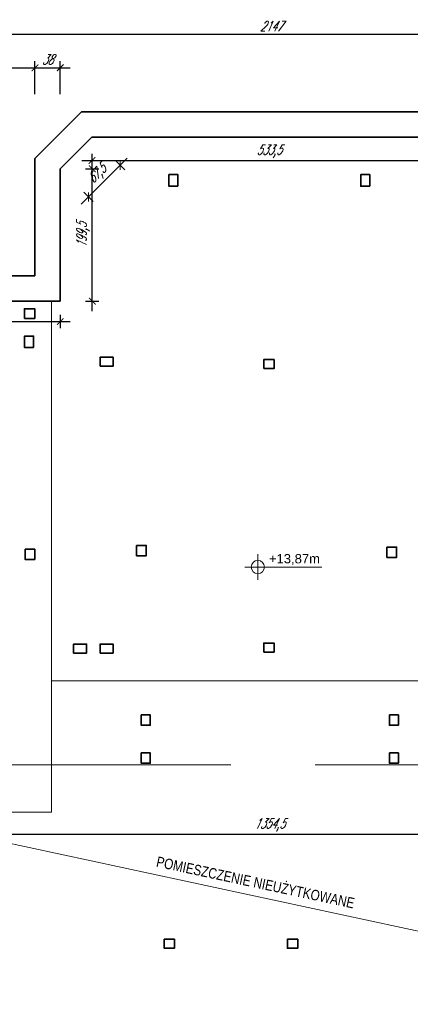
# Model space of a CAD drawing. Header units: millimetres. Extents: x 402 to 79005, y -7782 to 89952.
# Tile 5 of 256: x 24520 to 25107, y 7056 to 8538. Entities that reach past the tile are written whole.
import ezdxf
from ezdxf.enums import TextEntityAlignment as Align

# ---------------------------------------------------------------- set-up
doc = ezdxf.new("R2010")
doc.units = ezdxf.units.MM
doc.header["$LTSCALE"] = 10
doc.linetypes.add('DASHED', pattern=[19.05, 12.7, -6.35])
doc.layers.get('0').update_dxf_attribs({"lineweight": 0})
doc.layers.get('Defpoints').update_dxf_attribs({"color": 253})
for name, color, linetype, lineweight in [('01-2_konstrukcja dachu', 253, 'Continuous', 35), ('01_ściany', 253, 'Continuous', 35), ('04-1_widok', 253, 'Continuous', 5), ('04-2_nad', 253, 'DASHED', 5), ('05-01_wymiary', 253, 'Continuous', 5), ('05-03_opis', 253, 'Continuous', 5)]:
    doc.layers.add(name, color=color, linetype=linetype, lineweight=lineweight)
doc.styles.add('arial', font='ARIAL.TTF')
doc.styles.add('ariel', font='ARIAL.TTF', dxfattribs={"width": 0.8})
doc.styles.add('ariel_wym', font='simplex.shx', dxfattribs={"width": 0.65, "oblique": 25})
doc.dimstyles.new('ariel 50', dxfattribs={"dimtxt": 15, "dimasz": 10, "dimexe": 10, "dimexo": 0, "dimgap": 5, "dimtad": 1, "dimdec": 1, "dimrnd": 0.5, "dimtxsty": 'ariel_wym', "dimblk": 'ARCHTICK', "dimcen": 2.5, "dimdle": 15, "dimazin": 0, "dimtfac": 1, "dimtdec": 1, "dimtix": 1, "dimtmove": 0, "dimatfit": 3, "dimldrblk": 'DOT', "dimfxl": 0, "dimarcsym": 0})
doc.dimstyles.new('ariel 50 wnętrze', dxfattribs={"dimtxt": 15, "dimasz": 10, "dimexe": 10, "dimexo": 0, "dimgap": 5, "dimtad": 1, "dimdec": 1, "dimrnd": 0.5, "dimtxsty": 'ariel_wym', "dimblk": 'ARCHTICK', "dimcen": 2.5, "dimdle": 15, "dimazin": 0, "dimtfac": 1, "dimtdec": 1, "dimtix": 1, "dimtmove": 0, "dimatfit": 3, "dimldrblk": 'DOT', "dimfxl": 0, "dimarcsym": 0})

# ---------------------------------------------------------------- blocks, each defined once
blk = doc.blocks.new('_ArchTick')
at = {"color": 0, "linetype": 'ByBlock', "const_width": 0.15}
blk.add_lwpolyline([(-0.5, -0.5), (0.5, 0.5)], dxfattribs=at)
blk = doc.blocks.new('*D3463')
at = {"layer": '05-01_wymiary', "color": 0, "lineweight": -2}
for p, q in [((23847.7, 8465.2), (24557.7, 8465.2)), ((23862.7, 8425.2), (23862.7, 8475.2)), ((24542.7, 8425.2), (24542.7, 8475.2))]:
    blk.add_line(p, q, dxfattribs=at)
at = {"layer": 'Defpoints', "color": 0, "lineweight": 0}
for p in [(24542.7, 8465.2), (24542.7, 8151.9), (23862.7, 8066.7)]:
    blk.add_point(p, dxfattribs=at)
at = {"layer": '05-01_wymiary', "color": 0, "lineweight": -2, "xscale": 10, "yscale": 10, "zscale": 10, "rotation": 180}
blk.add_blockref('_ArchTick', (23862.7, 8465.2), dxfattribs=at)
at = {"layer": '05-01_wymiary', "color": 0, "lineweight": -2, "xscale": 10, "yscale": 10, "zscale": 10}
blk.add_blockref('_ArchTick', (24542.7, 8465.2), dxfattribs=at)
at = {"layer": '05-01_wymiary', "color": 0, "insert": (24202.7, 8477.7), "char_height": 15, "attachment_point": 5, "style": 'ariel_wym'}
blk.add_mtext('680', dxfattribs=at)
blk = doc.blocks.new('_Dot')
at = {"color": 0, "linetype": 'ByBlock', "lineweight": -2}
blk.add_line((-0.5, 0), (-1, 0), dxfattribs=at)
at = {"color": 0, "linetype": 'ByBlock', "const_width": 0.5}
blk.add_lwpolyline([(-0.25, 0, 1), (0.25, 0, 1)], format="xyb", close=True, dxfattribs=at)
blk = doc.blocks.new('*D3464')
at = {"layer": '05-01_wymiary', "color": 0, "lineweight": -2}
for p, q in [((24527.7, 8465.2), (24595.7, 8465.2)), ((24542.7, 8425.2), (24542.7, 8475.2)), ((24580.7, 8425.2), (24580.7, 8475.2))]:
    blk.add_line(p, q, dxfattribs=at)
at = {"layer": 'Defpoints', "color": 0, "lineweight": 0}
for p in [(24580.7, 8465.2), (24542.7, 8151.9), (24580.7, 8113.9)]:
    blk.add_point(p, dxfattribs=at)
at = {"layer": '05-01_wymiary', "color": 0, "lineweight": -2, "xscale": 10, "yscale": 10, "zscale": 10, "rotation": 180}
blk.add_blockref('_ArchTick', (24542.7, 8465.2), dxfattribs=at)
at = {"layer": '05-01_wymiary', "color": 0, "lineweight": -2, "xscale": 10, "yscale": 10, "zscale": 10}
blk.add_blockref('_ArchTick', (24580.7, 8465.2), dxfattribs=at)
at = {"layer": '05-01_wymiary', "color": 0, "insert": (24561.7, 8477.7), "char_height": 15, "attachment_point": 5, "style": 'ariel_wym'}
blk.add_mtext('38', dxfattribs=at)
blk = doc.blocks.new('*D3469')
at = {"layer": '05-01_wymiary', "color": 0, "lineweight": -2}
for p, q in [((23824.7, 8475.2), (23824.7, 8525.2)), ((25971.6, 8475.2), (25971.6, 8525.2)), ((25986.6, 8515.2), (23809.7, 8515.2))]:
    blk.add_line(p, q, dxfattribs=at)
at = {"layer": 'Defpoints', "color": 0, "lineweight": 0}
for p in [(23824.7, 8515.2), (23824.7, 8076.9), (25971.6, 8076.9)]:
    blk.add_point(p, dxfattribs=at)
at = {"layer": '05-01_wymiary', "color": 0, "lineweight": -2, "xscale": 10, "yscale": 10, "zscale": 10, "rotation": 180}
blk.add_blockref('_ArchTick', (23824.7, 8515.2), dxfattribs=at)
at = {"layer": '05-01_wymiary', "color": 0, "lineweight": -2, "xscale": 10, "yscale": 10, "zscale": 10}
blk.add_blockref('_ArchTick', (25971.6, 8515.2), dxfattribs=at)
at = {"layer": '05-01_wymiary', "color": 0, "insert": (24898.1, 8527.7), "char_height": 15, "attachment_point": 5, "style": 'ariel_wym'}
blk.add_mtext('2147', dxfattribs=at)
blk = doc.blocks.new('*D3477')
at = {"layer": '05-01_wymiary', "color": 0, "lineweight": -2}
for p, q in [((23786.2, 8136.9), (23786.2, 8375.9)), ((23826.2, 8360.9), (23776.2, 8360.9)), ((23826.2, 8151.9), (23776.2, 8151.9))]:
    blk.add_line(p, q, dxfattribs=at)
at = {"layer": 'Defpoints', "color": 0, "lineweight": 0}
for p in [(23786.2, 8360.9), (24628.4, 8360.9), (23894, 8151.9)]:
    blk.add_point(p, dxfattribs=at)
at = {"layer": '05-01_wymiary', "color": 0, "lineweight": -2, "xscale": 10, "yscale": 10, "zscale": 10}
for p, rotation in [((23786.2, 8360.9), 90), ((23786.2, 8151.9), 270)]:
    blk.add_blockref('_ArchTick', p, dxfattribs=dict(at, rotation=rotation))
at = {"layer": '05-01_wymiary', "color": 0, "insert": (23773.7, 8256.4), "char_height": 15, "attachment_point": 5, "rotation": 90, "style": 'ariel_wym'}
blk.add_mtext('209', dxfattribs=at)
blk = doc.blocks.new('*D3478')
at = {"layer": '05-01_wymiary', "color": 0, "lineweight": -2}
for p, q in [((23786.2, 8345.9), (23786.2, 8413.9)), ((23826.2, 8398.9), (23776.2, 8398.9)), ((23826.2, 8360.9), (23776.2, 8360.9))]:
    blk.add_line(p, q, dxfattribs=at)
at = {"layer": 'Defpoints', "color": 0, "lineweight": 0}
for p in [(23786.2, 8398.9), (24612.7, 8398.9), (24628.4, 8360.9)]:
    blk.add_point(p, dxfattribs=at)
at = {"layer": '05-01_wymiary', "color": 0, "lineweight": -2, "xscale": 10, "yscale": 10, "zscale": 10}
for p, rotation in [((23786.2, 8398.9), 90), ((23786.2, 8360.9), 270)]:
    blk.add_blockref('_ArchTick', p, dxfattribs=dict(at, rotation=rotation))
at = {"layer": '05-01_wymiary', "color": 0, "insert": (23773.7, 8379.9), "char_height": 15, "attachment_point": 5, "rotation": 90, "style": 'ariel_wym'}
blk.add_mtext('38', dxfattribs=at)
blk = doc.blocks.new('*D3479')
at = {"layer": '05-01_wymiary', "color": 0, "lineweight": -2}
for p, q in [((23746.8, 7605.9), (23746.8, 8413.9)), ((23786.8, 8398.9), (23736.8, 8398.9)), ((23786.8, 7620.9), (23736.8, 7620.9))]:
    blk.add_line(p, q, dxfattribs=at)
at = {"layer": 'Defpoints', "color": 0, "lineweight": 0}
for p in [(23746.8, 8398.9), (24612.7, 8398.9), (23824.6, 7620.9)]:
    blk.add_point(p, dxfattribs=at)
at = {"layer": '05-01_wymiary', "color": 0, "lineweight": -2, "xscale": 10, "yscale": 10, "zscale": 10}
for p, rotation in [((23746.8, 8398.9), 90), ((23746.8, 7620.9), 270)]:
    blk.add_blockref('_ArchTick', p, dxfattribs=dict(at, rotation=rotation))
at = {"layer": '05-01_wymiary', "color": 0, "insert": (23734.3, 8009.9), "char_height": 15, "attachment_point": 5, "rotation": 90, "style": 'ariel_wym'}
blk.add_mtext('778', dxfattribs=at)
blk = doc.blocks.new('*D3589')
at = {"layer": '05-01_wymiary', "color": 0, "lineweight": -2}
for p, q in [((23909.8, 8093.2), (23909.8, 8073.2)), ((24580.7, 8093.2), (24580.7, 8073.2)), ((23894.8, 8083.2), (24595.7, 8083.2))]:
    blk.add_line(p, q, dxfattribs=at)
at = {"layer": 'Defpoints', "color": 0, "lineweight": 0}
for p in [(23909.8, 8113.9), (24580.7, 8113.9), (24580.7, 8083.2)]:
    blk.add_point(p, dxfattribs=at)
at = {"layer": '05-01_wymiary', "color": 0, "lineweight": -2, "xscale": 10, "yscale": 10, "zscale": 10, "rotation": 180}
blk.add_blockref('_ArchTick', (23909.8, 8083.2), dxfattribs=at)
at = {"layer": '05-01_wymiary', "color": 0, "lineweight": -2, "xscale": 10, "yscale": 10, "zscale": 10}
blk.add_blockref('_ArchTick', (24580.7, 8083.2), dxfattribs=at)
at = {"layer": '05-01_wymiary', "color": 0, "insert": (24245.2, 8095.7), "char_height": 15, "attachment_point": 5, "style": 'ariel_wym'}
blk.add_mtext('671', dxfattribs=at)
blk = doc.blocks.new('*D3590')
at = {"layer": '05-01_wymiary', "color": 0, "lineweight": -2}
for p, q in [((24628.9, 8098.9), (24628.9, 8328.1)), ((24618.9, 8313.1), (24638.9, 8313.1)), ((24618.9, 8113.9), (24638.9, 8113.9))]:
    blk.add_line(p, q, dxfattribs=at)
at = {"layer": 'Defpoints', "color": 0, "lineweight": 0}
for p in [(24580.7, 8313.1), (24628.9, 8313.1), (24580.7, 8113.9)]:
    blk.add_point(p, dxfattribs=at)
at = {"layer": '05-01_wymiary', "color": 0, "lineweight": -2, "xscale": 10, "yscale": 10, "zscale": 10}
for p, rotation in [((24628.9, 8313.1), 90), ((24628.9, 8113.9), 270)]:
    blk.add_blockref('_ArchTick', p, dxfattribs=dict(at, rotation=rotation))
at = {"layer": '05-01_wymiary', "color": 0, "insert": (24615, 8213.5), "char_height": 15, "attachment_point": 5, "rotation": 90, "style": 'ariel_wym'}
blk.add_mtext('199,5', dxfattribs=at)
blk = doc.blocks.new('*D3591')
at = {"layer": '05-01_wymiary', "color": 0, "lineweight": -2}
for p, q in [((24681.4, 8329.1), (24612.4, 8260.1)), ((24663.7, 8325.5), (24677.9, 8311.4)), ((24616, 8277.8), (24630.1, 8263.7))]:
    blk.add_line(p, q, dxfattribs=at)
at = {"layer": 'Defpoints', "color": 0, "lineweight": 0}
for p in [(24628.4, 8360.9), (24580.7, 8313.1), (24623, 8270.7)]:
    blk.add_point(p, dxfattribs=at)
at = {"layer": '05-01_wymiary', "color": 0, "lineweight": -2, "xscale": 10, "yscale": 10, "zscale": 10}
for p, rotation in [((24670.8, 8318.5), 45.0000000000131), ((24623, 8270.7), 225.0000000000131)]:
    blk.add_blockref('_ArchTick', p, dxfattribs=dict(at, rotation=rotation))
at = {"layer": '05-01_wymiary', "color": 0, "insert": (24637.1, 8304.4), "char_height": 15, "attachment_point": 5, "rotation": 45, "style": 'ariel_wym'}
blk.add_mtext('67,5', dxfattribs=at)
blk = doc.blocks.new('*D3592')
at = {"layer": '05-01_wymiary', "color": 0, "lineweight": -2}
for p, q in [((24628.4, 8335.6), (24628.4, 8315.6)), ((25161.9, 8335.6), (25161.9, 8315.6)), ((24613.4, 8325.6), (25176.9, 8325.6))]:
    blk.add_line(p, q, dxfattribs=at)
at = {"layer": 'Defpoints', "color": 0, "lineweight": 0}
for p in [(24628.4, 8360.9), (25161.9, 8360.9), (25161.9, 8325.6)]:
    blk.add_point(p, dxfattribs=at)
at = {"layer": '05-01_wymiary', "color": 0, "lineweight": -2, "xscale": 10, "yscale": 10, "zscale": 10, "rotation": 180}
blk.add_blockref('_ArchTick', (24628.4, 8325.6), dxfattribs=at)
at = {"layer": '05-01_wymiary', "color": 0, "lineweight": -2, "xscale": 10, "yscale": 10, "zscale": 10}
blk.add_blockref('_ArchTick', (25161.9, 8325.6), dxfattribs=at)
at = {"layer": '05-01_wymiary', "color": 0, "insert": (24895.2, 8339.6), "char_height": 15, "attachment_point": 5, "style": 'ariel_wym'}
blk.add_mtext('533,5', dxfattribs=at)
blk = doc.blocks.new('*D3606')
at = {"layer": '05-01_wymiary', "color": 0, "lineweight": -2}
for p, q in [((24218.7, 7301.7), (24218.7, 7321.7)), ((25573.1, 7301.7), (25573.1, 7321.7)), ((24203.7, 7311.7), (25588.1, 7311.7))]:
    blk.add_line(p, q, dxfattribs=at)
at = {"layer": 'Defpoints', "color": 0, "lineweight": 0}
for p in [(25573.1, 7311.7), (24218.7, 7286.5), (25573.1, 7286.5)]:
    blk.add_point(p, dxfattribs=at)
at = {"layer": '05-01_wymiary', "color": 0, "lineweight": -2, "xscale": 10, "yscale": 10, "zscale": 10, "rotation": 180}
blk.add_blockref('_ArchTick', (24218.7, 7311.7), dxfattribs=at)
at = {"layer": '05-01_wymiary', "color": 0, "lineweight": -2, "xscale": 10, "yscale": 10, "zscale": 10}
blk.add_blockref('_ArchTick', (25573.1, 7311.7), dxfattribs=at)
at = {"layer": '05-01_wymiary', "color": 0, "insert": (24895.9, 7325.6), "char_height": 15, "attachment_point": 5, "style": 'ariel_wym'}
blk.add_mtext('1354,5', dxfattribs=at)
blk = doc.blocks.new('kota rzutowa')
at = {"ltscale": 0.5}
for p, q in [((0, -20.6), (0, 20.6)), ((-20.6, 0), (102.8, 0))]:
    blk.add_line(p, q, dxfattribs=at)
blk.add_circle((0, 0), 10.6, dxfattribs=at)
at = {"ltscale": 0.5, "style": 'arial'}
blk.add_attdef('POZ._POSADKI_WYKOŃCZONWJ', text='', height=15, dxfattribs=at).set_placement((17.9, 1.4), align=Align.BOTTOM_LEFT)
blk.add_attdef('POZ._POSADZKI_KONSTRUKCJA', text='', height=15, dxfattribs=at).set_placement((17, -5), align=Align.TOP_LEFT)

msp = doc.modelspace()

# ---------------------------------------------------------------- linework, layer by layer
at = {"layer": '01-2_konstrukcja dachu'}
for points in [[(24757.74, 8286.98), (24744.24, 8286.98), (24744.24, 8304.48), (24757.74, 8304.48)], [(25046.36, 8286.98), (25032.86, 8286.98), (25032.86, 8304.48), (25046.36, 8304.48)], [(24526.76, 8087.96), (24526.76, 8102.46), (24542.26, 8102.46), (24542.26, 8087.96)], [(24540.57, 8043.97), (24527.07, 8043.97), (24527.07, 8061.47), (24540.57, 8061.47)], [(24640.61, 8015.96), (24640.61, 8029.46), (24660.11, 8029.46), (24660.11, 8015.96)], [(24887.01, 8012.39), (24887.01, 8025.97), (24902.51, 8025.89), (24902.51, 8012.39)], [(24527.76, 7740.86), (24542.26, 7740.86), (24542.26, 7725.36), (24527.76, 7725.36)], [(24695.67, 7746.36), (24710.17, 7746.36), (24710.17, 7730.86), (24695.67, 7730.86)], [(25072.33, 7743.86), (25086.83, 7743.86), (25086.83, 7728.36), (25072.33, 7728.36)], [(24600.89, 7584.36), (24600.89, 7597.86), (24620.39, 7597.86), (24620.39, 7584.36)], [(24640.61, 7584.36), (24640.61, 7597.86), (24660.11, 7597.86), (24660.11, 7584.36)], [(24887.01, 7585.85), (24887.01, 7599.43), (24902.51, 7599.35), (24902.51, 7585.85)], [(24702.61, 7491.22), (24716.11, 7491.22), (24716.11, 7475.72), (24702.61, 7475.72)], [(25076.11, 7491.22), (25089.61, 7491.22), (25089.61, 7475.72), (25076.11, 7475.72)], [(24702.61, 7434.06), (24716.11, 7434.06), (24716.11, 7418.56), (24702.61, 7418.56)], [(25076.11, 7434.06), (25089.61, 7434.06), (25089.61, 7418.56), (25076.11, 7418.56)], [(24752.63, 7153.63), (24752.63, 7140.13), (24737.13, 7140.13), (24737.13, 7153.63)], [(24938.06, 7153.63), (24938.06, 7140.13), (24922.56, 7140.13), (24922.56, 7153.63)]]:
    msp.add_lwpolyline(points, close=True, dxfattribs=at)
at = {"layer": '01_ściany'}
for p, q in [((24542.65, 8328.86), (24612.65, 8398.86)), ((25177.65, 8398.86), (24612.65, 8398.86)), ((24580.65, 8313.12), (24628.39, 8360.86)), ((25161.91, 8360.86), (24628.39, 8360.86)), ((24542.65, 8328.86), (24542.65, 8151.86)), ((24580.65, 8313.12), (24580.65, 8113.86)), ((24542.65, 8151.86), (23894.03, 8151.86)), ((24580.65, 8113.86), (23909.77, 8113.86))]:
    msp.add_line(p, q, dxfattribs=at)
at = {"layer": '04-1_widok'}
for p, q in [((24567.65, 8113.86), (24567.65, 7344.86)), ((24567.65, 7542.36), (25222.6, 7542.36)), ((24567.65, 7344.86), (24211.58, 7344.86))]:
    msp.add_line(p, q, dxfattribs=at)
at = {"layer": '04-2_nad', "ltscale": 2}
for p, q in [((24724.59, 7416.13), (24238.29, 7416.23)), ((25599.41, 7416.23), (24724.59, 7416.13))]:
    msp.add_line(p, q, dxfattribs=at)
at = {"layer": '05-03_opis'}
msp.add_line((23185.08, 7582.86), (27686.23, 6611.82), dxfattribs=at)

# ---------------------------------------------------------------- block references
at = {"layer": '05-03_opis', "xscale": 0.9359999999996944, "yscale": 0.9359999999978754, "zscale": 0.9359999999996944}
msp.add_blockref('kota rzutowa', (24877.96, 7713.83), dxfattribs=at).add_auto_attribs({'POZ._POSADKI_WYKOŃCZONWJ': '+13,87m'})

# ---------------------------------------------------------------- texts
at = {"layer": '05-03_opis', "lineweight": 0, "insert": (24874.45, 7239.11), "char_height": 15.84, "width": 743.5864, "attachment_point": 5, "rotation": 348, "style": 'ariel'}
msp.add_mtext('POMIESZCZENIE NIEUŻYTKOWANE', dxfattribs=at)

# ---------------------------------------------------------------- dimensions: what is measured, and where the dimension line sits
at = {"layer": '05-01_wymiary'}
for base, p1, p2, dimstyle, picture, middle in [((23824.6536, 8515.1787), (25971.6007, 8076.8551), (23824.6536, 8076.8551), 'ariel 50', '*D3469', (24898.1271, 8527.6787)), ((25161.91, 8325.64), (24628.39, 8360.86), (25161.91, 8360.86), 'ariel 50 wnętrze', '*D3592', (24895.15, 8339.57)), ((24580.65, 8083.22), (23909.77, 8113.86), (24580.65, 8113.86), 'ariel 50 wnętrze', '*D3589', (24245.21, 8095.72))]:
    dim = msp.add_linear_dim(base=base, p1=p1, p2=p2, dimstyle=dimstyle, dxfattribs=at)
    dim.commit()
    dim.dimension.update_dxf_attribs({"geometry": picture, "text_midpoint": middle})
for base, p1, p2, dimstyle, picture, middle in [((24542.65, 8465.18), (23862.65, 8066.74), (24542.65, 8151.86), 'ariel 50', '*D3463', (24202.65, 8477.68)), ((24580.65, 8465.18), (24542.65, 8151.86), (24580.65, 8113.86), 'ariel 50', '*D3464', (24561.65, 8477.68)), ((25573.1262, 7311.7041), (24218.6815, 7286.5427), (25573.1262, 7286.5427), 'ariel 50 wnętrze', '*D3606', (24895.9039, 7325.6327))]:
    dim = msp.add_linear_dim(base=base, p1=p1, p2=p2, dimstyle=dimstyle, override={"dimtmove": 1}, dxfattribs=at)
    dim.commit()
    dim.dimension.update_dxf_attribs({"geometry": picture, "text_midpoint": middle})
for base, p1, p2, dimstyle, picture, middle in [((23746.76, 8398.86), (23824.6, 7620.86), (24612.65, 8398.86), 'ariel 50', '*D3479', (23734.26, 8009.86)), ((24628.89, 8313.12), (24580.65, 8113.86), (24580.65, 8313.12), 'ariel 50 wnętrze', '*D3590', (24614.96, 8213.49))]:
    dim = msp.add_linear_dim(base=base, p1=p1, p2=p2, angle=90, dimstyle=dimstyle, dxfattribs=at)
    dim.commit()
    dim.dimension.update_dxf_attribs({"geometry": picture, "text_midpoint": middle})
for base, p1, p2, picture, middle in [((23786.24, 8398.86), (24628.39, 8360.86), (24612.65, 8398.86), '*D3478', (23773.74, 8379.86)), ((23786.24, 8360.86), (23894.03, 8151.86), (24628.39, 8360.86), '*D3477', (23773.74, 8256.36))]:
    dim = msp.add_linear_dim(base=base, p1=p1, p2=p2, angle=90, dimstyle='ariel 50', override={"dimtmove": 1}, dxfattribs=at)
    dim.commit()
    dim.dimension.update_dxf_attribs({"geometry": picture, "text_midpoint": middle})
dim = msp.add_aligned_dim(p1=(24628.39, 8360.86), p2=(24580.65, 8313.12), distance=59.94, dimstyle='ariel 50 wnętrze', dxfattribs=at)
dim.commit()
dim.dimension.update_dxf_attribs({"geometry": '*D3591', "text_midpoint": (24637.06, 8304.45)})

doc.saveas('drawing.dxf')
